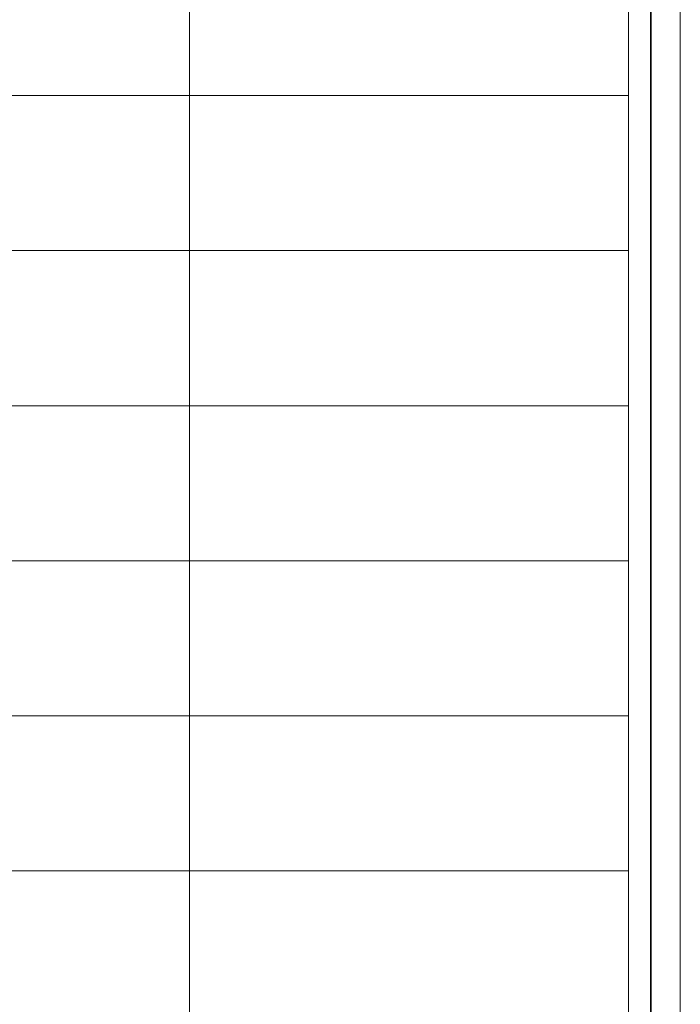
# Model space of a CAD drawing. Header units: millimetres. Extents: x -34676 to 172266, y 39940 to 476087.
# Tile 78 of 256: x 21447 to 22725, y 286065 to 287969. Entities that reach past the tile are written whole.
import ezdxf

# ---------------------------------------------------------------- set-up
doc = ezdxf.new("R2010")
doc.units = ezdxf.units.MM
doc.header["$MEASUREMENT"] = 0
doc.layers.add('#podkład', color=252, linetype='Continuous')
doc.layers.add('Konstrukcja - Ściany zewnętrzne', color=7, linetype='Continuous')

# ---------------------------------------------------------------- blocks, each defined once
blk = doc.blocks.new('UHYGFFFF')
at = {"color": 252, "linetype": 'Continuous', "lineweight": 18, "ltscale": 100}
for p, q in [((22234.4, 396062.6), (22234.4, 391262.6)), ((22334.4, 391262.6), (22334.4, 396062.6)), ((21384.4, 391562.6), (21384.4, 395762.6)), ((22234.4, 393962.6), (22234.4, 394262.6)), ((22234.4, 393962.6), (20534.4, 393962.6)), ((20534.4, 393962.6), (22234.4, 393962.6)), ((22234.4, 393662.6), (22234.4, 393962.6)), ((22234.4, 393662.6), (20534.4, 393662.6)), ((20534.4, 393662.6), (22234.4, 393662.6)), ((22234.4, 393362.6), (22234.4, 393662.6)), ((22234.4, 393362.6), (20534.4, 393362.6)), ((20534.4, 393362.6), (22234.4, 393362.6)), ((22234.4, 393062.6), (22234.4, 393362.6)), ((22234.4, 393062.6), (20534.4, 393062.6)), ((20534.4, 393062.6), (22234.4, 393062.6)), ((22234.4, 392762.6), (22234.4, 393062.6)), ((22234.4, 392762.6), (20534.4, 392762.6)), ((20534.4, 392762.6), (22234.4, 392762.6)), ((22234.4, 392462.6), (22234.4, 392762.6)), ((22234.4, 392462.6), (20534.4, 392462.6)), ((20534.4, 392462.6), (22234.4, 392462.6)), ((22234.4, 392162.6), (22234.4, 392462.6))]:
    blk.add_line(p, q, dxfattribs=at)
at = {"layer": 'Konstrukcja - Ściany zewnętrzne', "color": 252, "linetype": 'Continuous', "lineweight": 35, "ltscale": 100}
blk.add_line((22277.6, 395762.6), (22277.6, 389447.6), dxfattribs=at)

msp = doc.modelspace()

# ---------------------------------------------------------------- block references
at = {"layer": '#podkład'}
msp.add_blockref('UHYGFFFF', (390.9, -106139.9), dxfattribs=at)

doc.saveas('drawing.dxf')
